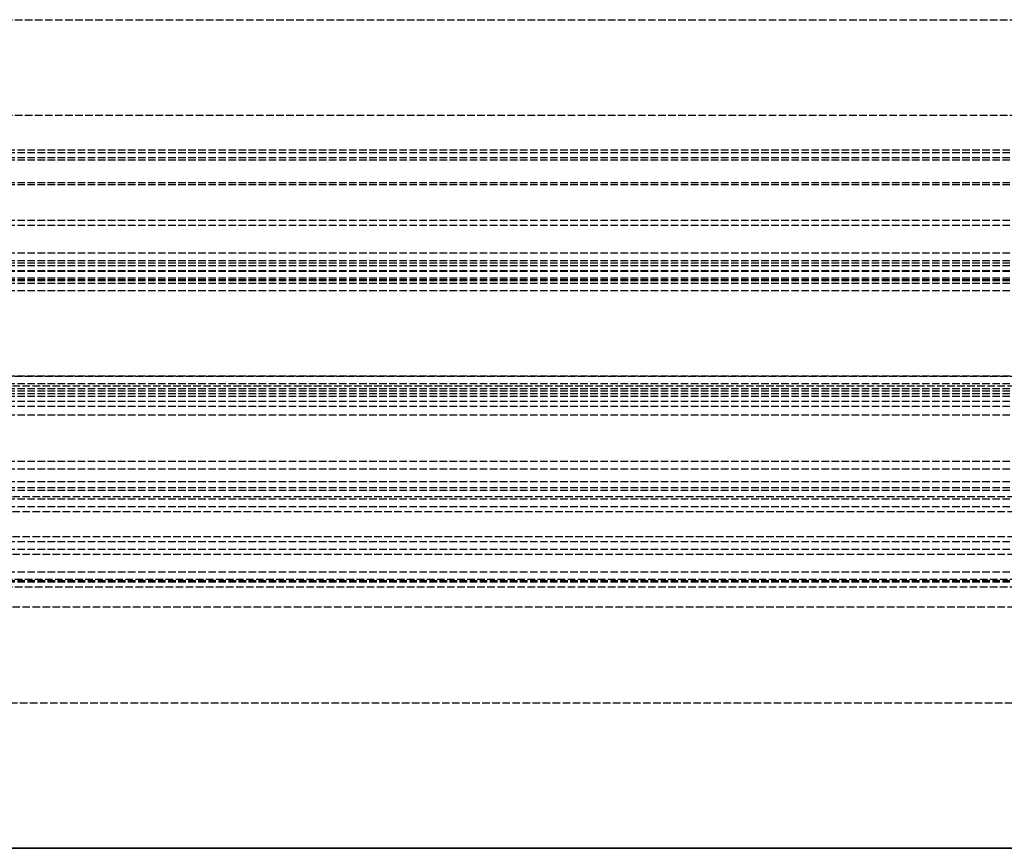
# Model space of a CAD drawing. Header units: millimetres. Extents: x 0 to 3534, y 0 to 599.
# Tile 7 of 19: x 386 to 582, y 0 to 165. Entities that reach past the tile are written whole.
import ezdxf

# ---------------------------------------------------------------- set-up
doc = ezdxf.new("R2010")
doc.units = ezdxf.units.MM
doc.header["$LTSCALE"] = 10
doc.linetypes.add('ALLCAD_Strich', pattern=[0.2, 0.15, -0.05])
doc.layers.add('BESCH_KONT_sich_schn_ansi_2d', color=40, linetype='Continuous')
doc.layers.add('BESCH_KONT_sich_schn_grun_2d', color=10, linetype='Continuous')

msp = doc.modelspace()

# ---------------------------------------------------------------- linework, layer by layer
at = {"layer": 'BESCH_KONT_sich_schn_ansi_2d', "linetype": 'ALLCAD_Strich'}
for p, q in [((0, 0, 2121), (3534, 0, 2121)), ((0, 0, 2202), (3534, 0, 2202)), ((0, 0, 2102), (3534, 0, 2102)), ((13.5, 0, 2086.5), (1182, 0, 2086.5)), ((1182, 0, 73.5), (13.5, 0, 73.5)), ((19, 0, 2087), (3515, 0, 2087)), ((19, 0, 79), (3515, 0, 79)), ((19, 0, 73), (3515, 0, 73)), ((3515, 0, 62), (19, 0, 62)), ((3515, 0, 54.5), (19, 0, 54.5)), ((3515, 0, 53.5), (19, 0, 53.5)), ((3515, 0, 50), (19, 0, 50)), ((3515, 0, 54), (19, 0, 54)), ((3515, 0, 45), (19, 0, 45)), ((3515, 0, 48), (19, 0, 48)), ((3515, 0, 58.5), (19, 0, 58.5)), ((3515, 0, 39.5), (19, 0, 39.5)), ((3412.5, 0, 41.5), (19, 0, 41.5)), ((3515, 0, 59), (19, 0, 59)), ((3515, 0, 60), (19, 0, 60)), ((3515, 0, 53.59), (19, 0, 53.59)), ((3515, 0, 46), (19, 0, 46)), ((3515, 0, 2044), (19, 0, 2044)), ((3515, 0, 2043), (19, 0, 2043)), ((3515, 0, 2046.5), (19, 0, 2046.5)), ((1238, 0, 2078), (19, 0, 2078)), ((3515, 0, 2079), (19, 0, 2079)), ((1314, 0, 2097.5), (19, 0, 2097.5)), ((3515, 0, 2100), (19, 0, 2100)), ((3515, 0, 2101.5), (19, 0, 2101.5)), ((3515, 0, 2121.55), (19, 0, 2121.55)), ((3515, 0, 2122.5), (19, 0, 2122.5)), ((3515, 0, 2122), (19, 0, 2122)), ((3515, 0, 2040), (19, 0, 2040)), ((3515, 0, 2037.5), (19, 0, 2037.5)), ((3515, 0, 2036.5), (19, 0, 2036.5)), ((3515, 0, 2045.5), (19, 0, 2045.5)), ((19, 0, 2080), (1181, 0, 2080)), ((1181, 0, 32), (19, 0, 32)), ((3515, 0), (19, 0)), ((1257.5, 0, 2096), (19, 0, 2096)), ((3515, 0, 2098.5), (19, 0, 2098.5)), ((1301, 0, 29), (126.5, 0, 29)), ((1048, 0, 2081), (162, 0, 2081)), ((1021, 0, 31), (189, 0, 31))]:
    msp.add_line(p, q, dxfattribs=at)
at = {"layer": 'BESCH_KONT_sich_schn_grun_2d', "linetype": 'ALLCAD_Strich'}
for p, q in [((19, 165), (3515, 165)), ((19, 146), (3515, 146)), ((3515, 139), (19, 139)), ((3515, 138.5), (19, 138.5)), ((3515, 137.5), (19, 137.5)), ((3515, 137), (19, 137)), ((3515, 132.5), (19, 132.5)), ((3515, 132.09), (19, 132.09)), ((3515, 125), (19, 125)), ((3515, 124), (19, 124)), ((3515, 124), (19.02, 124)), ((3515, 118.5), (19, 118.5)), ((3515, 117), (19, 117)), ((3515, 116.5), (19, 116.5)), ((3515, 116), (19, 116)), ((3515, 115), (19, 115)), ((3515, 114.84), (19, 114.84)), ((3515, 113.5), (19, 113.5)), ((3515, 113.18), (19, 113.18)), ((3515, 113), (19, 113)), ((3515, 112.5), (19, 112.5)), ((3515, 111), (19, 111)), ((19, 94), (3515, 94)), ((3515, 94), (19, 94)), ((3515, 92.5), (19, 92.5)), ((1548, 92), (19, 92)), ((3515, 91.5), (19, 91.5)), ((3515, 91), (19, 91)), ((3515, 90.5), (19, 90.5)), ((3515, 90), (19, 90)), ((3515, 89), (19, 89)), ((3515, 88), (19, 88)), ((3515, 86.25), (19, 86.25)), ((3515, 77), (19, 77)), ((3515, 75.5), (19, 75.5)), ((3515, 73), (19, 73)), ((3515, 71.75), (19, 71.75)), ((3515, 71.25), (19, 71.25)), ((1358, 70), (19, 70)), ((3515, 69.5), (19, 69.5)), ((3515, 68), (19, 68)), ((1264, 67), (19, 67)), ((1264, 62), (19, 62)), ((3515, 61), (19, 61)), ((3515, 59.5), (19, 59.5)), ((1072, 58.5), (138, 58.5)), ((3515, 55), (19, 55)), ((3515, 53.25), (19, 53.25)), ((3515, 53), (19, 53)), ((1062.5, 53.5), (147.5, 53.5)), ((1064.5, 52), (145.5, 52)), ((3534, 48), (0, 48)), ((0, 29), (3534, 29))]:
    msp.add_line(p, q, dxfattribs=at)

doc.saveas('drawing.dxf')
